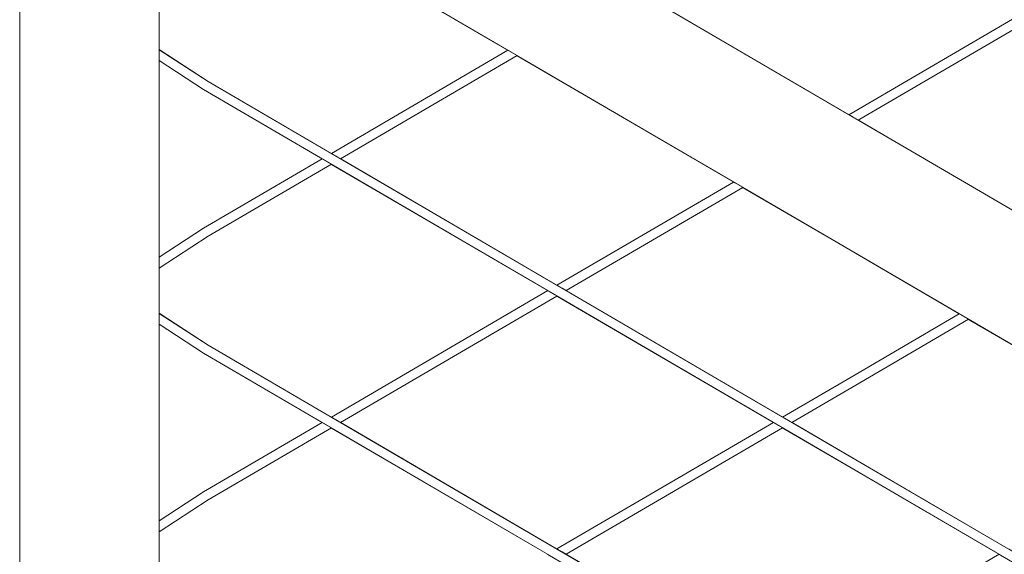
# Model space of a CAD drawing. Header units: millimetres. Extents: x -126680 to -83680, y 18016 to 39016.
# Tile 99 of 121: x -110349 to -109926, y 31691 to 31921. Entities that reach past the tile are written whole.
import ezdxf

# ---------------------------------------------------------------- set-up
doc = ezdxf.new("R2010")
doc.units = ezdxf.units.MM
doc.header["$MEASUREMENT"] = 0
doc.linetypes.add('Wipeout_Contour', pattern=[1000, 0, -1000])
doc.layers.add('Nowe_Konstrukcja - Schody', color=7, linetype='Continuous')
doc.layers.add('Nowe_Konstrukcja - Ściany zew', color=7, linetype='Continuous')
doc.layers.add('Nowe_Konstrukcja - Schody_Nr_pióra__101', color=250, linetype='Continuous', lineweight=13, true_color=0x333333)

msp = doc.modelspace()

# ---------------------------------------------------------------- wipeouts: each hides what was drawn before it
at = {"color": 254, "linetype": 'Wipeout_Contour', "lineweight": 0, "ltscale": 573889.554344}
msp.add_wipeout([(-110288.98, 31903.02), (-110288.98, 31818.52), (-110270.03, 31830.95), (-110219.02, 31860.77), (-110270.03, 31890.58)], dxfattribs=at).dxf.layer = 'Nowe_Konstrukcja - Ściany zew'
at = {"color": 254, "linetype": 'Wipeout_Contour', "lineweight": 0, "ltscale": 573732.513798}
msp.add_wipeout([(-110288.98, 31705.18), (-110270.03, 31717.62), (-110219.02, 31747.43), (-110270.03, 31777.25), (-110288.98, 31789.69)], dxfattribs=at).dxf.layer = 'Nowe_Konstrukcja - Ściany zew'

# ---------------------------------------------------------------- next in the draw order: wipeouts: each hides what was drawn before it
at = {"color": 254, "linetype": 'Wipeout_Contour', "lineweight": 0, "ltscale": 803385.11785}
msp.add_wipeout([(-110267.93, 31940.88), (-110288.98, 31927.15), (-110288.98, 31907.72), (-110267.93, 31893.98), (-110215.05, 31863.08), (-110139.14, 31907.45), (-110232.14, 31961.8)], dxfattribs=at).dxf.layer = 'Nowe_Konstrukcja - Ściany zew'
at = {"color": 254, "linetype": 'Wipeout_Contour', "lineweight": 0, "ltscale": 803137.524465}
msp.add_wipeout([(-110267.93, 31827.55), (-110288.98, 31813.81), (-110288.98, 31794.39), (-110267.93, 31780.65), (-110215.05, 31749.75), (-110122.06, 31804.1), (-110215.05, 31858.45)], dxfattribs=at).dxf.layer = 'Nowe_Konstrukcja - Ściany zew'
at = {"color": 254, "linetype": 'Wipeout_Contour', "lineweight": 0, "ltscale": 802917.975194}
msp.add_wipeout([(-110267.93, 31714.22), (-110288.98, 31700.48), (-110288.98, 31681.06), (-110267.93, 31667.32), (-110215.05, 31636.42), (-110122.06, 31690.77), (-110215.05, 31745.12)], dxfattribs=at).dxf.layer = 'Nowe_Konstrukcja - Ściany zew'

# ---------------------------------------------------------------- next in the draw order: wipeouts: each hides what was drawn before it
at = {"color": 254, "linetype": 'Wipeout_Contour', "lineweight": 0, "ltscale": 459002.215223}
msp.add_wipeout([(-110348.98, 31112.28), (-110288.98, 31112.28), (-110288.98, 32045.01), (-110348.98, 32045.01)], dxfattribs=at).dxf.layer = 'Nowe_Konstrukcja - Schody'
at = {"color": 254, "linetype": 'Wipeout_Contour', "lineweight": 0, "ltscale": 458565.893527}
msp.add_wipeout([(-110135.18, 31905.13), (-110211.09, 31860.77), (-110118.09, 31806.42), (-110042.18, 31850.78)], dxfattribs=at).dxf.layer = 'Nowe_Konstrukcja - Ściany zew'
at = {"color": 254, "linetype": 'Wipeout_Contour', "lineweight": 0, "ltscale": 458412.833686}
msp.add_wipeout([(-110211.09, 31747.43), (-110118.09, 31693.08), (-110025.09, 31747.43), (-110118.09, 31801.78)], dxfattribs=at).dxf.layer = 'Nowe_Konstrukcja - Ściany zew'

# ---------------------------------------------------------------- next in the draw order: linework, layer by layer
at = {"layer": 'Nowe_Konstrukcja - Schody_Nr_pióra__101', "color": 250, "linetype": 'Continuous', "lineweight": 13, "true_color": 0x333333}
msp.add_line((-110348.98, 31112.28), (-110348.98, 32045.01), dxfattribs=at)

# ---------------------------------------------------------------- next in the draw order: wipeouts: each hides what was drawn before it
at = {"color": 254, "linetype": 'Wipeout_Contour', "lineweight": 0, "ltscale": 344248.97826}
msp.add_wipeout([(-110288.98, 31703.1), (-110288.98, 31702.35), (-110268.98, 31715.92)], dxfattribs=at).dxf.layer = 'Nowe_Konstrukcja - Schody'
at = {"color": 254, "linetype": 'Wipeout_Contour', "lineweight": 0, "ltscale": 457260.016265}
msp.add_wipeout([(-110085.63, 31934.09), (-109992.63, 31879.74), (-109393.98, 32229.6), (-109393.98, 32338.3)], dxfattribs=at).dxf.layer = 'Nowe_Konstrukcja - Ściany zew'
at = {"color": 254, "linetype": 'Wipeout_Contour', "lineweight": 0, "ltscale": 458130.345403}
msp.add_wipeout([(-110038.22, 31848.46), (-110114.13, 31804.1), (-110021.13, 31749.75), (-109945.22, 31794.11)], dxfattribs=at).dxf.layer = 'Nowe_Konstrukcja - Ściany zew'
at = {"color": 254, "linetype": 'Wipeout_Contour', "lineweight": 0, "ltscale": 457977.383291}
msp.add_wipeout([(-110021.13, 31745.12), (-110114.13, 31690.77), (-110021.13, 31636.42), (-109928.13, 31690.77)], dxfattribs=at).dxf.layer = 'Nowe_Konstrukcja - Ściany zew'

# ---------------------------------------------------------------- next in the draw order: wipeouts: each hides what was drawn before it
at = {"color": 254, "linetype": 'Wipeout_Contour', "lineweight": 0, "ltscale": 458198.248571}
msp.add_wipeout([(-110024.51, 31747.1), (-110117.51, 31692.74), (-110116.11, 31691.93), (-110023.11, 31746.28)], dxfattribs=at).dxf.layer = 'Nowe_Konstrukcja - Schody'
at = {"color": 254, "linetype": 'Wipeout_Contour', "lineweight": 0, "ltscale": 458990.554373}
msp.add_wipeout([(-110269.73, 31717.12), (-110288.98, 31704.11), (-110288.98, 31703.1), (-110268.98, 31715.92)], dxfattribs=at).dxf.layer = 'Nowe_Konstrukcja - Schody'
at = {"color": 254, "linetype": 'Wipeout_Contour', "lineweight": 0, "ltscale": 456978.169485}
msp.add_wipeout([(-109988.67, 31877.42), (-109895.67, 31823.07), (-109393.98, 32116.27), (-109393.98, 32224.97)], dxfattribs=at).dxf.layer = 'Nowe_Konstrukcja - Ściany zew'
at = {"color": 254, "linetype": 'Wipeout_Contour', "lineweight": 0, "ltscale": 457694.823429}
msp.add_wipeout([(-110017.16, 31747.43), (-109924.17, 31693.08), (-109848.25, 31737.45), (-109941.25, 31791.8)], dxfattribs=at).dxf.layer = 'Nowe_Konstrukcja - Ściany zew'

# ---------------------------------------------------------------- next in the draw order: wipeouts: each hides what was drawn before it
at = {"color": 254, "linetype": 'Wipeout_Contour', "lineweight": 0, "ltscale": 457423.720835}
msp.add_wipeout([(-109721.59, 31663.43), (-109720.63, 31665.07), (-110000.63, 31828.71), (-110001.59, 31827.06)], dxfattribs=at).dxf.layer = 'Nowe_Konstrukcja - Schody'
at = {"color": 254, "linetype": 'Wipeout_Contour', "lineweight": 0, "ltscale": 458191.954968}
msp.add_wipeout([(-110023.11, 31746.28), (-110116.11, 31691.93), (-110114.71, 31691.11), (-110021.71, 31745.46)], dxfattribs=at).dxf.layer = 'Nowe_Konstrukcja - Schody'
at = {"color": 254, "linetype": 'Wipeout_Contour', "lineweight": 0, "ltscale": 344247.039919}
msp.add_wipeout([(-110268.24, 31714.72), (-110288.98, 31701.37), (-110288.98, 31700.88)], dxfattribs=at).dxf.layer = 'Nowe_Konstrukcja - Schody'

# ---------------------------------------------------------------- next in the draw order: wipeouts: each hides what was drawn before it
at = {"color": 254, "linetype": 'Wipeout_Contour', "lineweight": 0, "ltscale": 457420.132395}
msp.add_wipeout([(-109720.63, 31665.07), (-109717.9, 31669.75), (-109997.9, 31833.38), (-110000.63, 31828.71)], dxfattribs=at).dxf.layer = 'Nowe_Konstrukcja - Schody'
at = {"color": 254, "linetype": 'Wipeout_Contour', "lineweight": 0, "ltscale": 458187.504731}
msp.add_wipeout([(-110021.71, 31745.46), (-110114.71, 31691.11), (-110114.13, 31690.77), (-110021.13, 31745.12)], dxfattribs=at).dxf.layer = 'Nowe_Konstrukcja - Schody'
at = {"color": 254, "linetype": 'Wipeout_Contour', "lineweight": 0, "ltscale": 458987.493651}
msp.add_wipeout([(-110268.98, 31715.92), (-110288.98, 31702.35), (-110288.98, 31701.37), (-110268.24, 31714.72)], dxfattribs=at).dxf.layer = 'Nowe_Konstrukcja - Schody'

# ---------------------------------------------------------------- next in the draw order: wipeouts: each hides what was drawn before it
at = {"color": 254, "linetype": 'Wipeout_Contour', "lineweight": 0, "ltscale": 458682.697878}
msp.add_wipeout([(-110001.59, 31827.06), (-110000.63, 31828.71), (-110281.14, 31992.64), (-110282.14, 31991.02)], dxfattribs=at).dxf.layer = 'Nowe_Konstrukcja - Schody'
at = {"color": 254, "linetype": 'Wipeout_Contour', "lineweight": 0, "ltscale": 457413.502908}
msp.add_wipeout([(-109717.9, 31669.75), (-109713.81, 31676.75), (-109993.81, 31840.39), (-109997.9, 31833.38)], dxfattribs=at).dxf.layer = 'Nowe_Konstrukcja - Schody'
at = {"color": 254, "linetype": 'Wipeout_Contour', "lineweight": 0, "ltscale": 458202.698796}
msp.add_wipeout([(-110025.09, 31747.43), (-110118.09, 31693.08), (-110117.51, 31692.74), (-110024.51, 31747.1)], dxfattribs=at).dxf.layer = 'Nowe_Konstrukcja - Schody'
at = {"color": 254, "linetype": 'Wipeout_Contour', "lineweight": 0, "ltscale": 458985.382444}
msp.add_wipeout([(-110268.24, 31714.72), (-110288.98, 31700.88), (-110288.98, 31700.48), (-110267.93, 31714.22)], dxfattribs=at).dxf.layer = 'Nowe_Konstrukcja - Schody'

# ---------------------------------------------------------------- next in the draw order: wipeouts: each hides what was drawn before it
at = {"color": 254, "linetype": 'Wipeout_Contour', "lineweight": 0, "ltscale": 458678.939654}
msp.add_wipeout([(-110000.63, 31828.71), (-109997.9, 31833.38), (-110278.29, 31997.25), (-110281.14, 31992.64)], dxfattribs=at).dxf.layer = 'Nowe_Konstrukcja - Schody'
at = {"color": 254, "linetype": 'Wipeout_Contour', "lineweight": 0, "ltscale": 457404.843229}
msp.add_wipeout([(-109713.81, 31676.75), (-109708.98, 31685.01), (-109988.98, 31848.65), (-109993.81, 31840.39)], dxfattribs=at).dxf.layer = 'Nowe_Konstrukcja - Schody'
at = {"color": 254, "linetype": 'Wipeout_Contour', "lineweight": 0, "ltscale": 458633.712422}
msp.add_wipeout([(-110214.47, 31749.41), (-110213.07, 31748.59), (-110120.07, 31802.94), (-110121.47, 31803.76)], dxfattribs=at).dxf.layer = 'Nowe_Konstrukcja - Schody'
at = {"color": 254, "linetype": 'Wipeout_Contour', "lineweight": 0, "ltscale": 344251.783444}
msp.add_wipeout([(-110288.98, 31705.18), (-110288.98, 31705.11), (-110270.03, 31717.62)], dxfattribs=at).dxf.layer = 'Nowe_Konstrukcja - Schody'

# ---------------------------------------------------------------- next in the draw order: wipeouts: each hides what was drawn before it
at = {"color": 254, "linetype": 'Wipeout_Contour', "lineweight": 0, "ltscale": 458671.996073}
msp.add_wipeout([(-109997.9, 31833.38), (-109993.81, 31840.39), (-110274.02, 32004.15), (-110278.29, 31997.25)], dxfattribs=at).dxf.layer = 'Nowe_Konstrukcja - Schody'
at = {"color": 254, "linetype": 'Wipeout_Contour', "lineweight": 0, "ltscale": 457395.472816}
msp.add_wipeout([(-109984.15, 31856.91), (-109988.98, 31848.65), (-109708.98, 31685.01), (-109704.15, 31693.27)], dxfattribs=at).dxf.layer = 'Nowe_Konstrukcja - Schody'
at = {"color": 254, "linetype": 'Wipeout_Contour', "lineweight": 0, "ltscale": 344343.080173}
msp.add_wipeout([(-110288.98, 31816.43), (-110288.98, 31815.69), (-110268.98, 31829.25)], dxfattribs=at).dxf.layer = 'Nowe_Konstrukcja - Schody'
at = {"color": 254, "linetype": 'Wipeout_Contour', "lineweight": 0, "ltscale": 458627.418459}
msp.add_wipeout([(-110120.07, 31802.94), (-110213.07, 31748.59), (-110211.67, 31747.77), (-110118.67, 31802.12)], dxfattribs=at).dxf.layer = 'Nowe_Konstrukcja - Schody'
at = {"color": 254, "linetype": 'Wipeout_Contour', "lineweight": 0, "ltscale": 344250.945043}
msp.add_wipeout([(-110269.73, 31717.12), (-110288.98, 31704.67), (-110288.98, 31704.11)], dxfattribs=at).dxf.layer = 'Nowe_Konstrukcja - Schody'

# ---------------------------------------------------------------- next in the draw order: wipeouts: each hides what was drawn before it
at = {"color": 254, "linetype": 'Wipeout_Contour', "lineweight": 0, "ltscale": 458662.925798}
msp.add_wipeout([(-109993.81, 31840.39), (-109988.98, 31848.65), (-110268.98, 32012.28), (-110274.02, 32004.15)], dxfattribs=at).dxf.layer = 'Nowe_Konstrukcja - Schody'
at = {"color": 254, "linetype": 'Wipeout_Contour', "lineweight": 0, "ltscale": 457386.81829}
msp.add_wipeout([(-109980.06, 31863.91), (-109984.15, 31856.91), (-109704.15, 31693.27), (-109700.06, 31700.27)], dxfattribs=at).dxf.layer = 'Nowe_Konstrukcja - Schody'
at = {"color": 254, "linetype": 'Wipeout_Contour', "lineweight": 0, "ltscale": 459116.037985}
msp.add_wipeout([(-110269.73, 31830.45), (-110288.98, 31817.45), (-110288.98, 31816.43), (-110268.98, 31829.25)], dxfattribs=at).dxf.layer = 'Nowe_Konstrukcja - Schody'
at = {"color": 254, "linetype": 'Wipeout_Contour', "lineweight": 0, "ltscale": 458622.967942}
msp.add_wipeout([(-110211.67, 31747.77), (-110211.09, 31747.43), (-110118.09, 31801.78), (-110118.67, 31802.12)], dxfattribs=at).dxf.layer = 'Nowe_Konstrukcja - Schody'
at = {"color": 254, "linetype": 'Wipeout_Contour', "lineweight": 0, "ltscale": 457988.239217}
msp.add_wipeout([(-110020.55, 31749.41), (-110019.15, 31748.59), (-109988.98, 31766.22), (-109989.69, 31767.44)], dxfattribs=at).dxf.layer = 'Nowe_Konstrukcja - Schody'
at = {"color": 254, "linetype": 'Wipeout_Contour', "lineweight": 0, "ltscale": 458992.768218}
msp.add_wipeout([(-110270.03, 31717.62), (-110288.98, 31705.11), (-110288.98, 31704.67), (-110269.73, 31717.12)], dxfattribs=at).dxf.layer = 'Nowe_Konstrukcja - Schody'
at = {"color": 254, "linetype": 'Wipeout_Contour', "lineweight": 0, "ltscale": 457717.697291}
msp.add_wipeout([(-109989.99, 31654.62), (-109989.69, 31654.11), (-109927.55, 31690.43), (-109928.13, 31690.77)], dxfattribs=at).dxf.layer = 'Nowe_Konstrukcja - Schody'

# ---------------------------------------------------------------- next in the draw order: wipeouts: each hides what was drawn before it
at = {"color": 254, "linetype": 'Wipeout_Contour', "lineweight": 0, "ltscale": 458653.110802}
msp.add_wipeout([(-109988.98, 31848.65), (-109984.15, 31856.91), (-110263.94, 32020.42), (-110268.98, 32012.28)], dxfattribs=at).dxf.layer = 'Nowe_Konstrukcja - Schody'
at = {"color": 254, "linetype": 'Wipeout_Contour', "lineweight": 0, "ltscale": 457380.196014}
msp.add_wipeout([(-109977.33, 31868.59), (-109980.06, 31863.91), (-109700.06, 31700.27), (-109697.33, 31704.95)], dxfattribs=at).dxf.layer = 'Nowe_Konstrukcja - Schody'
at = {"color": 254, "linetype": 'Wipeout_Contour', "lineweight": 0, "ltscale": 344341.137991}
msp.add_wipeout([(-110268.24, 31828.05), (-110288.98, 31814.7), (-110288.98, 31814.21)], dxfattribs=at).dxf.layer = 'Nowe_Konstrukcja - Schody'
at = {"color": 254, "linetype": 'Wipeout_Contour', "lineweight": 0, "ltscale": 458638.162941}
msp.add_wipeout([(-110215.05, 31749.75), (-110214.47, 31749.41), (-110121.47, 31803.76), (-110122.06, 31804.1)], dxfattribs=at).dxf.layer = 'Nowe_Konstrukcja - Schody'
at = {"color": 254, "linetype": 'Wipeout_Contour', "lineweight": 0, "ltscale": 457983.043778}
msp.add_wipeout([(-110019.15, 31748.59), (-110017.75, 31747.77), (-109988.27, 31765), (-109988.98, 31766.22)], dxfattribs=at).dxf.layer = 'Nowe_Konstrukcja - Schody'
at = {"color": 254, "linetype": 'Wipeout_Contour', "lineweight": 0, "ltscale": 458877.478866}
msp.add_wipeout([(-110218.44, 31747.09), (-110269.73, 31717.12), (-110268.98, 31715.92), (-110217.04, 31746.28)], dxfattribs=at).dxf.layer = 'Nowe_Konstrukcja - Schody'

# ---------------------------------------------------------------- next in the draw order: wipeouts: each hides what was drawn before it
at = {"color": 254, "linetype": 'Wipeout_Contour', "lineweight": 0, "ltscale": 458644.045331}
msp.add_wipeout([(-109984.15, 31856.91), (-109980.06, 31863.91), (-110259.67, 32027.32), (-110263.94, 32020.42)], dxfattribs=at).dxf.layer = 'Nowe_Konstrukcja - Schody'
at = {"color": 254, "linetype": 'Wipeout_Contour', "lineweight": 0, "ltscale": 457376.612638}
msp.add_wipeout([(-109976.37, 31870.23), (-109977.33, 31868.59), (-109697.33, 31704.95), (-109696.37, 31706.59)], dxfattribs=at).dxf.layer = 'Nowe_Konstrukcja - Schody'
at = {"color": 254, "linetype": 'Wipeout_Contour', "lineweight": 0, "ltscale": 458351.260323}
msp.add_wipeout([(-110117.51, 31806.08), (-110116.11, 31805.26), (-110040.2, 31849.62), (-110041.6, 31850.44)], dxfattribs=at).dxf.layer = 'Nowe_Konstrukcja - Schody'
at = {"color": 254, "linetype": 'Wipeout_Contour', "lineweight": 0, "ltscale": 459112.972271}
msp.add_wipeout([(-110268.98, 31829.25), (-110288.98, 31815.69), (-110288.98, 31814.7), (-110268.24, 31828.05)], dxfattribs=at).dxf.layer = 'Nowe_Konstrukcja - Schody'
at = {"color": 254, "linetype": 'Wipeout_Contour', "lineweight": 0, "ltscale": 457979.361026}
msp.add_wipeout([(-110017.75, 31747.77), (-110017.16, 31747.43), (-109987.97, 31764.5), (-109988.27, 31765)], dxfattribs=at).dxf.layer = 'Nowe_Konstrukcja - Schody'
at = {"color": 254, "linetype": 'Wipeout_Contour', "lineweight": 0, "ltscale": 458872.236276}
msp.add_wipeout([(-110217.04, 31746.28), (-110268.98, 31715.92), (-110268.24, 31714.72), (-110215.63, 31745.46)], dxfattribs=at).dxf.layer = 'Nowe_Konstrukcja - Schody'

# ---------------------------------------------------------------- next in the draw order: wipeouts: each hides what was drawn before it
at = {"color": 254, "linetype": 'Wipeout_Contour', "lineweight": 0, "ltscale": 458637.108412}
msp.add_wipeout([(-109980.06, 31863.91), (-109977.33, 31868.59), (-110256.82, 32031.93), (-110259.67, 32027.32)], dxfattribs=at).dxf.layer = 'Nowe_Konstrukcja - Schody'
at = {"color": 254, "linetype": 'Wipeout_Contour', "lineweight": 0, "ltscale": 458344.965322}
msp.add_wipeout([(-110040.2, 31849.62), (-110116.11, 31805.26), (-110114.71, 31804.44), (-110038.8, 31848.8)], dxfattribs=at).dxf.layer = 'Nowe_Konstrukcja - Schody'
at = {"color": 254, "linetype": 'Wipeout_Contour', "lineweight": 0, "ltscale": 459110.857639}
msp.add_wipeout([(-110268.24, 31828.05), (-110288.98, 31814.21), (-110288.98, 31813.81), (-110267.93, 31827.55)], dxfattribs=at).dxf.layer = 'Nowe_Konstrukcja - Schody'
at = {"color": 254, "linetype": 'Wipeout_Contour', "lineweight": 0, "ltscale": 457991.904373}
msp.add_wipeout([(-109989.99, 31767.95), (-110021.13, 31749.75), (-110020.55, 31749.41), (-109989.69, 31767.44)], dxfattribs=at).dxf.layer = 'Nowe_Konstrukcja - Schody'
at = {"color": 254, "linetype": 'Wipeout_Contour', "lineweight": 0, "ltscale": 458868.534081}
msp.add_wipeout([(-110215.63, 31745.46), (-110268.24, 31714.72), (-110267.93, 31714.22), (-110215.05, 31745.12)], dxfattribs=at).dxf.layer = 'Nowe_Konstrukcja - Schody'

# ---------------------------------------------------------------- next in the draw order: wipeouts: each hides what was drawn before it
at = {"color": 254, "linetype": 'Wipeout_Contour', "lineweight": 0, "ltscale": 458633.354563}
msp.add_wipeout([(-109977.33, 31868.59), (-109976.37, 31870.23), (-110255.82, 32033.55), (-110256.82, 32031.93)], dxfattribs=at).dxf.layer = 'Nowe_Konstrukcja - Schody'
at = {"color": 254, "linetype": 'Wipeout_Contour', "lineweight": 0, "ltscale": 458340.514078}
msp.add_wipeout([(-110114.71, 31804.44), (-110114.13, 31804.1), (-110038.22, 31848.46), (-110038.8, 31848.8)], dxfattribs=at).dxf.layer = 'Nowe_Konstrukcja - Schody'
at = {"color": 254, "linetype": 'Wipeout_Contour', "lineweight": 0, "ltscale": 344345.890997}
msp.add_wipeout([(-110288.98, 31818.52), (-110288.98, 31818.44), (-110270.03, 31830.95)], dxfattribs=at).dxf.layer = 'Nowe_Konstrukcja - Schody'
at = {"color": 254, "linetype": 'Wipeout_Contour', "lineweight": 0, "ltscale": 457866.980299}
msp.add_wipeout([(-109944.64, 31793.78), (-109989.69, 31767.44), (-109988.98, 31766.22), (-109943.24, 31792.96)], dxfattribs=at).dxf.layer = 'Nowe_Konstrukcja - Schody'
at = {"color": 254, "linetype": 'Wipeout_Contour', "lineweight": 0, "ltscale": 458881.190999}
msp.add_wipeout([(-110219.02, 31747.43), (-110270.03, 31717.62), (-110269.73, 31717.12), (-110218.44, 31747.09)], dxfattribs=at).dxf.layer = 'Nowe_Konstrukcja - Schody'

# ---------------------------------------------------------------- next in the draw order: wipeouts: each hides what was drawn before it
at = {"color": 254, "linetype": 'Wipeout_Contour', "lineweight": 0, "ltscale": 458786.821943}
msp.add_wipeout([(-110214.47, 31862.74), (-110213.07, 31861.93), (-110137.16, 31906.29), (-110138.56, 31907.11)], dxfattribs=at).dxf.layer = 'Nowe_Konstrukcja - Schody'
at = {"color": 254, "linetype": 'Wipeout_Contour', "lineweight": 0, "ltscale": 458068.864454}
msp.add_wipeout([(-109992.05, 31879.4), (-109990.65, 31878.58), (-109988.98, 31879.56), (-109989.69, 31880.78)], dxfattribs=at).dxf.layer = 'Nowe_Konstrukcja - Schody'
at = {"color": 254, "linetype": 'Wipeout_Contour', "lineweight": 0, "ltscale": 458355.711558}
msp.add_wipeout([(-110118.09, 31806.42), (-110117.51, 31806.08), (-110041.6, 31850.44), (-110042.18, 31850.78)], dxfattribs=at).dxf.layer = 'Nowe_Konstrukcja - Schody'
at = {"color": 254, "linetype": 'Wipeout_Contour', "lineweight": 0, "ltscale": 344345.050889}
msp.add_wipeout([(-110288.98, 31817.45), (-110269.73, 31830.45), (-110288.98, 31818.01)], dxfattribs=at).dxf.layer = 'Nowe_Konstrukcja - Schody'
at = {"color": 254, "linetype": 'Wipeout_Contour', "lineweight": 0, "ltscale": 457861.784259}
msp.add_wipeout([(-109988.98, 31766.22), (-109988.27, 31765), (-109941.83, 31792.14), (-109943.24, 31792.96)], dxfattribs=at).dxf.layer = 'Nowe_Konstrukcja - Schody'

# ---------------------------------------------------------------- next in the draw order: wipeouts: each hides what was drawn before it
at = {"color": 254, "linetype": 'Wipeout_Contour', "lineweight": 0, "ltscale": 458780.526566}
msp.add_wipeout([(-110137.16, 31906.29), (-110213.07, 31861.93), (-110211.67, 31861.11), (-110135.76, 31905.47)], dxfattribs=at).dxf.layer = 'Nowe_Konstrukcja - Schody'
at = {"color": 254, "linetype": 'Wipeout_Contour', "lineweight": 0, "ltscale": 458063.716533}
msp.add_wipeout([(-109990.65, 31878.58), (-109989.25, 31877.76), (-109988.27, 31878.33), (-109988.98, 31879.56)], dxfattribs=at).dxf.layer = 'Nowe_Konstrukcja - Schody'
at = {"color": 254, "linetype": 'Wipeout_Contour', "lineweight": 0, "ltscale": 459118.255446}
msp.add_wipeout([(-110270.03, 31830.95), (-110288.98, 31818.44), (-110288.98, 31818.01), (-110269.73, 31830.45)], dxfattribs=at).dxf.layer = 'Nowe_Konstrukcja - Schody'
at = {"color": 254, "linetype": 'Wipeout_Contour', "lineweight": 0, "ltscale": 457858.115866}
msp.add_wipeout([(-109988.27, 31765), (-109987.97, 31764.5), (-109941.25, 31791.8), (-109941.83, 31792.14)], dxfattribs=at).dxf.layer = 'Nowe_Konstrukcja - Schody'

# ---------------------------------------------------------------- next in the draw order: wipeouts: each hides what was drawn before it
at = {"color": 254, "linetype": 'Wipeout_Contour', "lineweight": 0, "ltscale": 458776.075036}
msp.add_wipeout([(-110211.67, 31861.11), (-110211.09, 31860.77), (-110135.18, 31905.13), (-110135.76, 31905.47)], dxfattribs=at).dxf.layer = 'Nowe_Konstrukcja - Schody'
at = {"color": 254, "linetype": 'Wipeout_Contour', "lineweight": 0, "ltscale": 458059.989192}
msp.add_wipeout([(-109989.25, 31877.76), (-109988.67, 31877.42), (-109987.97, 31877.83), (-109988.27, 31878.33)], dxfattribs=at).dxf.layer = 'Nowe_Konstrukcja - Schody'
at = {"color": 254, "linetype": 'Wipeout_Contour', "lineweight": 0, "ltscale": 459003.078521}
msp.add_wipeout([(-110218.44, 31860.43), (-110269.73, 31830.45), (-110268.98, 31829.25), (-110217.04, 31859.61)], dxfattribs=at).dxf.layer = 'Nowe_Konstrukcja - Schody'
at = {"color": 254, "linetype": 'Wipeout_Contour', "lineweight": 0, "ltscale": 457870.660448}
msp.add_wipeout([(-109945.22, 31794.11), (-109989.99, 31767.95), (-109989.69, 31767.44), (-109944.64, 31793.78)], dxfattribs=at).dxf.layer = 'Nowe_Konstrukcja - Schody'

# ---------------------------------------------------------------- next in the draw order: wipeouts: each hides what was drawn before it
at = {"color": 254, "linetype": 'Wipeout_Contour', "lineweight": 0, "ltscale": 458791.273448}
msp.add_wipeout([(-110139.14, 31907.45), (-110215.05, 31863.08), (-110214.47, 31862.74), (-110138.56, 31907.11)], dxfattribs=at).dxf.layer = 'Nowe_Konstrukcja - Schody'
at = {"color": 254, "linetype": 'Wipeout_Contour', "lineweight": 0, "ltscale": 458072.444782}
msp.add_wipeout([(-109992.63, 31879.74), (-109992.05, 31879.4), (-109989.69, 31880.78), (-109989.99, 31881.28)], dxfattribs=at).dxf.layer = 'Nowe_Konstrukcja - Schody'
at = {"color": 254, "linetype": 'Wipeout_Contour', "lineweight": 0, "ltscale": 458997.833372}
msp.add_wipeout([(-110268.98, 31829.25), (-110268.24, 31828.05), (-110215.63, 31858.79), (-110217.04, 31859.61)], dxfattribs=at).dxf.layer = 'Nowe_Konstrukcja - Schody'
at = {"color": 254, "linetype": 'Wipeout_Contour', "lineweight": 0, "ltscale": 458400.753822}
msp.add_wipeout([(-109989.99, 31613.59), (-109989.69, 31614.09), (-110269.73, 31777.75), (-110270.03, 31777.25)], dxfattribs=at).dxf.layer = 'Nowe_Konstrukcja - Schody'

# ---------------------------------------------------------------- next in the draw order: wipeouts: each hides what was drawn before it
at = {"color": 254, "linetype": 'Wipeout_Contour', "lineweight": 0, "ltscale": 457619.216449}
msp.add_wipeout([(-109989.69, 31880.78), (-109988.98, 31879.56), (-109708.98, 32043.19), (-109709.69, 32044.41)], dxfattribs=at).dxf.layer = 'Nowe_Konstrukcja - Schody'
at = {"color": 254, "linetype": 'Wipeout_Contour', "lineweight": 0, "ltscale": 458994.129349}
msp.add_wipeout([(-110268.24, 31828.05), (-110267.93, 31827.55), (-110215.05, 31858.45), (-110215.63, 31858.79)], dxfattribs=at).dxf.layer = 'Nowe_Konstrukcja - Schody'
at = {"color": 254, "linetype": 'Wipeout_Contour', "lineweight": 0, "ltscale": 458398.258852}
msp.add_wipeout([(-109988.98, 31615.31), (-109988.27, 31616.53), (-110268.24, 31780.15), (-110268.98, 31778.95)], dxfattribs=at).dxf.layer = 'Nowe_Konstrukcja - Schody'

# ---------------------------------------------------------------- next in the draw order: wipeouts: each hides what was drawn before it
at = {"color": 254, "linetype": 'Wipeout_Contour', "lineweight": 0, "ltscale": 457615.111406}
msp.add_wipeout([(-109988.98, 31879.56), (-109988.27, 31878.33), (-109708.27, 32041.97), (-109708.98, 32043.19)], dxfattribs=at).dxf.layer = 'Nowe_Konstrukcja - Schody'
at = {"color": 254, "linetype": 'Wipeout_Contour', "lineweight": 0, "ltscale": 459006.79245}
msp.add_wipeout([(-110219.02, 31860.77), (-110270.03, 31830.95), (-110269.73, 31830.45), (-110218.44, 31860.43)], dxfattribs=at).dxf.layer = 'Nowe_Konstrukcja - Schody'
at = {"color": 254, "linetype": 'Wipeout_Contour', "lineweight": 0, "ltscale": 458397.225327}
msp.add_wipeout([(-109988.27, 31616.53), (-109987.97, 31617.04), (-110267.93, 31780.65), (-110268.24, 31780.15)], dxfattribs=at).dxf.layer = 'Nowe_Konstrukcja - Schody'

# ---------------------------------------------------------------- next in the draw order: linework, layer by layer
at = {"layer": 'Nowe_Konstrukcja - Schody_Nr_pióra__101', "color": 250, "linetype": 'Continuous', "lineweight": 13, "true_color": 0x333333}
for p, q in [((-110288.98, 31705.18), (-110270.03, 31717.62)), ((-110288.98, 31700.48), (-110267.93, 31714.22))]:
    msp.add_line(p, q, dxfattribs=at)

# ---------------------------------------------------------------- next in the draw order: wipeouts: each hides what was drawn before it
at = {"color": 254, "linetype": 'Wipeout_Contour', "lineweight": 0, "ltscale": 457612.208677}
msp.add_wipeout([(-109708.27, 32041.97), (-109988.27, 31878.33), (-109987.97, 31877.83), (-109707.97, 32041.46)], dxfattribs=at).dxf.layer = 'Nowe_Konstrukcja - Schody'
at = {"color": 254, "linetype": 'Wipeout_Contour', "lineweight": 0, "ltscale": 459073.074877}
msp.add_wipeout([(-110269.73, 31777.75), (-110288.98, 31790.12), (-110288.98, 31789.69), (-110270.03, 31777.25)], dxfattribs=at).dxf.layer = 'Nowe_Konstrukcja - Schody'
at = {"color": 254, "linetype": 'Wipeout_Contour', "lineweight": 0, "ltscale": 457268.723034}
msp.add_wipeout([(-109709.99, 31563.28), (-109709.69, 31563.79), (-109989.69, 31727.43), (-109989.99, 31726.92)], dxfattribs=at).dxf.layer = 'Nowe_Konstrukcja - Schody'

# ---------------------------------------------------------------- next in the draw order: wipeouts: each hides what was drawn before it
at = {"color": 254, "linetype": 'Wipeout_Contour', "lineweight": 0, "ltscale": 457622.119179}
msp.add_wipeout([(-109989.99, 31881.28), (-109989.69, 31880.78), (-109709.69, 32044.41), (-109709.99, 32044.92)], dxfattribs=at).dxf.layer = 'Nowe_Konstrukcja - Schody'
at = {"color": 254, "linetype": 'Wipeout_Contour', "lineweight": 0, "ltscale": 459073.363636}
msp.add_wipeout([(-110268.24, 31780.15), (-110288.98, 31793.32), (-110288.98, 31792.31), (-110268.98, 31778.95)], dxfattribs=at).dxf.layer = 'Nowe_Konstrukcja - Schody'
at = {"color": 254, "linetype": 'Wipeout_Contour', "lineweight": 0, "ltscale": 457266.348989}
msp.add_wipeout([(-109988.27, 31729.87), (-109988.98, 31728.65), (-109708.98, 31565.01), (-109708.27, 31566.23)], dxfattribs=at).dxf.layer = 'Nowe_Konstrukcja - Schody'

# ---------------------------------------------------------------- next in the draw order: wipeouts: each hides what was drawn before it
at = {"color": 254, "linetype": 'Wipeout_Contour', "lineweight": 0, "ltscale": 344316.027448}
msp.add_wipeout([(-110288.98, 31792.31), (-110288.98, 31791.6), (-110268.98, 31778.95)], dxfattribs=at).dxf.layer = 'Nowe_Konstrukcja - Schody'
at = {"color": 254, "linetype": 'Wipeout_Contour', "lineweight": 0, "ltscale": 457265.365675}
msp.add_wipeout([(-109987.97, 31730.37), (-109988.27, 31729.87), (-109708.27, 31566.23), (-109707.97, 31566.74)], dxfattribs=at).dxf.layer = 'Nowe_Konstrukcja - Schody'

# ---------------------------------------------------------------- next in the draw order: linework, layer by layer
at = {"layer": 'Nowe_Konstrukcja - Schody_Nr_pióra__101', "color": 250, "linetype": 'Continuous', "lineweight": 13, "true_color": 0x333333}
for p, q in [((-109696.37, 31706.59), (-109976.37, 31870.23)), ((-109989.99, 31654.62), (-109928.13, 31690.77))]:
    msp.add_line(p, q, dxfattribs=at)

# ---------------------------------------------------------------- next in the draw order: wipeouts: each hides what was drawn before it
at = {"color": 254, "linetype": 'Wipeout_Contour', "lineweight": 0, "ltscale": 459073.557063}
msp.add_wipeout([(-110267.93, 31780.65), (-110288.98, 31794.31), (-110288.98, 31793.9), (-110268.24, 31780.15)], dxfattribs=at).dxf.layer = 'Nowe_Konstrukcja - Schody'

# ---------------------------------------------------------------- next in the draw order: wipeouts: each hides what was drawn before it
at = {"color": 254, "linetype": 'Wipeout_Contour', "lineweight": 0, "ltscale": 344316.566637}
msp.add_wipeout([(-110288.98, 31793.9), (-110288.98, 31793.32), (-110268.24, 31780.15)], dxfattribs=at).dxf.layer = 'Nowe_Konstrukcja - Schody'

# ---------------------------------------------------------------- next in the draw order: wipeouts: each hides what was drawn before it
at = {"color": 254, "linetype": 'Wipeout_Contour', "lineweight": 0, "ltscale": 344316.82792}
msp.add_wipeout([(-110267.93, 31780.65), (-110288.98, 31794.39), (-110288.98, 31794.31)], dxfattribs=at).dxf.layer = 'Nowe_Konstrukcja - Schody'

# ---------------------------------------------------------------- next in the draw order: wipeouts: each hides what was drawn before it
at = {"color": 254, "linetype": 'Wipeout_Contour', "lineweight": 0, "ltscale": 458526.341717}
msp.add_wipeout([(-109989.99, 31726.92), (-109989.69, 31727.43), (-110269.73, 31891.08), (-110270.03, 31890.58)], dxfattribs=at).dxf.layer = 'Nowe_Konstrukcja - Schody'

# ---------------------------------------------------------------- next in the draw order: wipeouts: each hides what was drawn before it
at = {"color": 254, "linetype": 'Wipeout_Contour', "lineweight": 0, "ltscale": 458523.855614}
msp.add_wipeout([(-109988.98, 31728.65), (-109988.27, 31729.87), (-110268.24, 31893.49), (-110268.98, 31892.28)], dxfattribs=at).dxf.layer = 'Nowe_Konstrukcja - Schody'

# ---------------------------------------------------------------- next in the draw order: linework, layer by layer
at = {"layer": 'Nowe_Konstrukcja - Schody_Nr_pióra__101', "color": 250, "linetype": 'Continuous', "lineweight": 13, "true_color": 0x333333}
msp.add_line((-109709.99, 31563.28), (-109989.99, 31726.92), dxfattribs=at)

# ---------------------------------------------------------------- next in the draw order: wipeouts: each hides what was drawn before it
at = {"color": 254, "linetype": 'Wipeout_Contour', "lineweight": 0, "ltscale": 458522.825761}
msp.add_wipeout([(-109988.27, 31729.87), (-109987.97, 31730.37), (-110267.93, 31893.98), (-110268.24, 31893.49)], dxfattribs=at).dxf.layer = 'Nowe_Konstrukcja - Schody'

# ---------------------------------------------------------------- next in the draw order: linework, layer by layer
at = {"layer": 'Nowe_Konstrukcja - Schody_Nr_pióra__101', "color": 250, "linetype": 'Continuous', "lineweight": 13, "true_color": 0x333333}
for p, q in [((-109989.99, 31881.28), (-109709.99, 32044.92)), ((-109987.97, 31877.83), (-109707.97, 32041.46)), ((-109976.37, 31870.23), (-110255.82, 32033.55)), ((-110215.05, 31863.08), (-110139.14, 31907.45)), ((-110211.09, 31860.77), (-110135.18, 31905.13)), ((-109992.63, 31879.74), (-109989.99, 31881.28)), ((-109988.67, 31877.42), (-109987.97, 31877.83)), ((-110270.03, 31830.95), (-110219.02, 31860.77)), ((-110267.93, 31827.55), (-110215.05, 31858.45)), ((-110118.09, 31806.42), (-110042.18, 31850.78)), ((-110114.13, 31804.1), (-110038.22, 31848.46)), ((-110288.98, 31818.52), (-110270.03, 31830.95)), ((-110288.98, 31813.81), (-110267.93, 31827.55)), ((-109721.59, 31663.43), (-110001.59, 31827.06)), ((-110215.05, 31749.75), (-110122.06, 31804.1)), ((-110211.09, 31747.43), (-110118.09, 31801.78)), ((-110267.93, 31780.65), (-110288.98, 31794.39)), ((-109989.99, 31767.95), (-109945.22, 31794.11)), ((-110270.03, 31777.25), (-110288.98, 31789.69)), ((-109987.97, 31764.5), (-109941.25, 31791.8)), ((-109989.99, 31613.59), (-110270.03, 31777.25)), ((-109987.97, 31617.04), (-110267.93, 31780.65)), ((-110021.13, 31749.75), (-109989.99, 31767.95)), ((-110017.16, 31747.43), (-109987.97, 31764.5)), ((-110270.03, 31717.62), (-110219.02, 31747.43)), ((-110118.09, 31693.08), (-110025.09, 31747.43)), ((-110267.93, 31714.22), (-110215.05, 31745.12)), ((-110114.13, 31690.77), (-110021.13, 31745.12)), ((-109707.97, 31566.74), (-109987.97, 31730.37))]:
    msp.add_line(p, q, dxfattribs=at)

# ---------------------------------------------------------------- next in the draw order: wipeouts: each hides what was drawn before it
at = {"color": 254, "linetype": 'Wipeout_Contour', "lineweight": 0, "ltscale": 459198.826739}
msp.add_wipeout([(-110269.73, 31891.08), (-110288.98, 31903.46), (-110288.98, 31903.02), (-110270.03, 31890.58)], dxfattribs=at).dxf.layer = 'Nowe_Konstrukcja - Schody'

# ---------------------------------------------------------------- next in the draw order: wipeouts: each hides what was drawn before it
at = {"color": 254, "linetype": 'Wipeout_Contour', "lineweight": 0, "ltscale": 459199.125222}
msp.add_wipeout([(-110268.24, 31893.49), (-110288.98, 31906.65), (-110288.98, 31905.64), (-110268.98, 31892.28)], dxfattribs=at).dxf.layer = 'Nowe_Konstrukcja - Schody'

# ---------------------------------------------------------------- next in the draw order: wipeouts: each hides what was drawn before it
at = {"color": 254, "linetype": 'Wipeout_Contour', "lineweight": 0, "ltscale": 344410.350308}
msp.add_wipeout([(-110288.98, 31905.64), (-110288.98, 31904.93), (-110268.98, 31892.28)], dxfattribs=at).dxf.layer = 'Nowe_Konstrukcja - Schody'

# ---------------------------------------------------------------- next in the draw order: linework, layer by layer
at = {"layer": 'Nowe_Konstrukcja - Schody_Nr_pióra__101', "color": 250, "linetype": 'Continuous', "lineweight": 13, "true_color": 0x333333}
msp.add_line((-109989.99, 31726.92), (-110270.03, 31890.58), dxfattribs=at)

# ---------------------------------------------------------------- next in the draw order: wipeouts: each hides what was drawn before it
at = {"color": 254, "linetype": 'Wipeout_Contour', "lineweight": 0, "ltscale": 459199.322819}
msp.add_wipeout([(-110267.93, 31893.98), (-110288.98, 31907.64), (-110288.98, 31907.23), (-110268.24, 31893.49)], dxfattribs=at).dxf.layer = 'Nowe_Konstrukcja - Schody'

# ---------------------------------------------------------------- next in the draw order: wipeouts: each hides what was drawn before it
at = {"color": 254, "linetype": 'Wipeout_Contour', "lineweight": 0, "ltscale": 344410.893821}
msp.add_wipeout([(-110288.98, 31907.23), (-110288.98, 31906.65), (-110268.24, 31893.49)], dxfattribs=at).dxf.layer = 'Nowe_Konstrukcja - Schody'

# ---------------------------------------------------------------- next in the draw order: wipeouts: each hides what was drawn before it
at = {"color": 254, "linetype": 'Wipeout_Contour', "lineweight": 0, "ltscale": 344411.157019}
msp.add_wipeout([(-110267.93, 31893.98), (-110288.98, 31907.72), (-110288.98, 31907.64)], dxfattribs=at).dxf.layer = 'Nowe_Konstrukcja - Schody'

# ---------------------------------------------------------------- next in the draw order: linework, layer by layer
at = {"layer": 'Nowe_Konstrukcja - Schody_Nr_pióra__101', "color": 250, "linetype": 'Continuous', "lineweight": 13, "true_color": 0x333333}
for p, q in [((-110288.98, 31112.28), (-110288.98, 32045.01)), ((-110001.59, 31827.06), (-110282.14, 31991.02)), ((-110267.93, 31893.98), (-110288.98, 31907.72)), ((-110270.03, 31890.58), (-110288.98, 31903.02)), ((-109987.97, 31730.37), (-110267.93, 31893.98))]:
    msp.add_line(p, q, dxfattribs=at)

doc.saveas('drawing.dxf')
